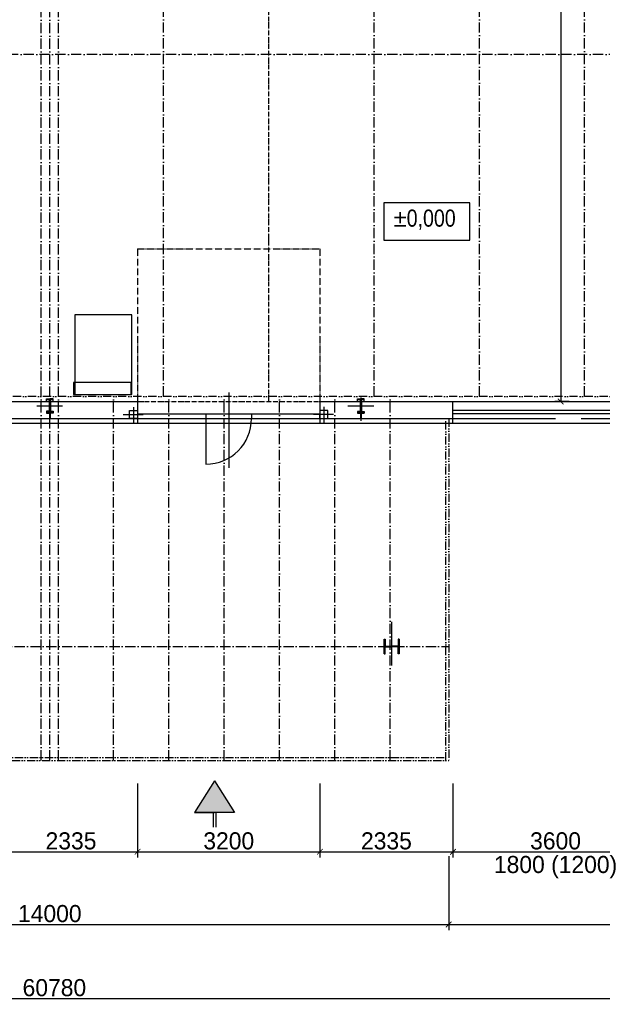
# Model space of a CAD drawing. Header units: millimetres. Extents: x -637441 to -130928, y -380379 to -53767.
# Tile 13 of 193: x -575089 to -564866, y -297126 to -279849. Entities that reach past the tile are written whole.
import ezdxf

# ---------------------------------------------------------------- set-up
doc = ezdxf.new("R2010")
doc.units = ezdxf.units.MM
doc.header["$LTSCALE"] = 10
for name, pattern in [('ACAD_ISO02W100', [15, 12, -3]), ('ACAD_ISO05W100', [34, 24, -3, 0.5, -3, 0.5, -3]), ('ACAD_ISO10W100', [18.5, 12, -3, 0.5, -3]), ('ACAD_ISO12W100', [22, 12, -3, 0.5, -3, 0.5, -3]), ('DASHDOT', [25.4, 12.7, -6.35, 0, -6.35])]:
    doc.linetypes.add(name, pattern=pattern)
doc.layers.add('_POŽÁR', color=240, linetype='Continuous', lineweight=50)
for name, color, linetype in [('Kóty', 7, 'Continuous'), ('Osy', 1, 'DASHDOT'), ('POPIS', 7, 'Continuous'), ('Rozhraní materiálů', 7, 'Continuous'), ('SLABE', 7, 'Continuous'), ('SLABĚ', 7, 'Continuous'), ('Výplně otvorů', 7, 'Continuous'), ('ZDIVO', 6, 'Continuous')]:
    doc.layers.add(name, color=color, linetype=linetype)
doc.styles.add('NARROW', font='txt')
doc.styles.add('TGV styl', font='txt')
doc.dimstyles.new('VNITŘEK 1-200', dxfattribs={"dimtxt": 250, "dimasz": 100, "dimexe": 100, "dimexo": 250, "dimgap": 40, "dimtad": 1, "dimdec": 0, "dimzin": 0, "dimdsep": 46, "dimtxsty": 'TGV styl', "dimblk1": 'ARCHTICK', "dimblk2": 'ARCHTICK', "dimsah": 1, "dimcen": 0.09, "dimclrd": 256, "dimclre": 256, "dimclrt": 220, "dimadec": 0, "dimazin": 0, "dimtfac": 1, "dimtdec": 0, "dimtofl": 0, "dimtmove": 2, "dimatfit": 3, "dimldrblk": 'ARCHTICK', "dimfxl": 150, "dimfxlon": 1, "dimtolj": 1, "dimtzin": 0, "dimarcsym": 0})
doc.dimstyles.new('VNĚJŠEK 1-100', dxfattribs={"dimtxt": 300, "dimasz": 100, "dimexe": 100, "dimexo": 250, "dimgap": 40, "dimtad": 1, "dimdec": 0, "dimzin": 0, "dimdsep": 46, "dimtxsty": 'TGV styl', "dimblk1": 'ARCHTICK', "dimblk2": 'ARCHTICK', "dimsah": 1, "dimcen": 0.09, "dimclrd": 256, "dimclre": 256, "dimclrt": 220, "dimadec": 0, "dimazin": 0, "dimtfac": 1, "dimtdec": 0, "dimtofl": 0, "dimtmove": 2, "dimatfit": 3, "dimldrblk": 'ARCHTICK', "dimfxl": 350, "dimfxlon": 1, "dimtolj": 1, "dimtzin": 0, "dimarcsym": 0})

# ---------------------------------------------------------------- blocks, each defined once
blk = doc.blocks.new('_ArchTick')
at = {"color": 0, "const_width": 0.15}
blk.add_lwpolyline([(-0.5, -0.5), (0.5, 0.5)], dxfattribs=at)
blk = doc.blocks.new('*D169')
at = {"layer": 'DEFPOINTS', "color": 0, "ltscale": 0.35}
for p in [(-575356, -286848), (-573021, -286848), (-573021, -294450)]:
    blk.add_point(p, dxfattribs=at)
at = {"layer": 'Kóty', "lineweight": -2, "ltscale": 0.35}
for p, q in [((-575356, -293250), (-575356, -294550)), ((-573021, -293250), (-573021, -294550)), ((-575356, -294450), (-573021, -294450))]:
    blk.add_line(p, q, dxfattribs=at)
at = {"layer": 'Kóty', "lineweight": -2, "ltscale": 0.35, "xscale": 100, "yscale": 100, "zscale": 100, "rotation": 180}
blk.add_blockref('_ArchTick', (-575356, -294450), dxfattribs=at)
at = {"layer": 'Kóty', "lineweight": -2, "ltscale": 0.35, "xscale": 100, "yscale": 100, "zscale": 100}
blk.add_blockref('_ArchTick', (-573021, -294450), dxfattribs=at)
at = {"layer": 'Kóty', "color": 220, "ltscale": 0.35, "insert": (-574189, -294260), "char_height": 300, "attachment_point": 5, "style": 'TGV styl'}
blk.add_mtext('\\A1;2335', dxfattribs=at)
blk = doc.blocks.new('*D170')
at = {"layer": 'DEFPOINTS', "color": 0, "ltscale": 0.35}
for p in [(-573021, -286848), (-569821, -286848), (-569821, -294450)]:
    blk.add_point(p, dxfattribs=at)
at = {"layer": 'Kóty', "lineweight": -2, "ltscale": 0.35}
for p, q in [((-573021, -293250), (-573021, -294550)), ((-569821, -293250), (-569821, -294550)), ((-573021, -294450), (-569821, -294450))]:
    blk.add_line(p, q, dxfattribs=at)
at = {"layer": 'Kóty', "lineweight": -2, "ltscale": 0.35, "xscale": 100, "yscale": 100, "zscale": 100, "rotation": 180}
blk.add_blockref('_ArchTick', (-573021, -294450), dxfattribs=at)
at = {"layer": 'Kóty', "lineweight": -2, "ltscale": 0.35, "xscale": 100, "yscale": 100, "zscale": 100}
blk.add_blockref('_ArchTick', (-569821, -294450), dxfattribs=at)
at = {"layer": 'Kóty', "color": 220, "ltscale": 0.35, "insert": (-571421, -294260), "char_height": 300, "attachment_point": 5, "style": 'TGV styl'}
blk.add_mtext('\\A1;3200', dxfattribs=at)
blk = doc.blocks.new('*D171')
at = {"layer": 'DEFPOINTS', "color": 0, "ltscale": 0.35}
for p in [(-569821, -286848), (-567486, -286848), (-567486, -294450)]:
    blk.add_point(p, dxfattribs=at)
at = {"layer": 'Kóty', "lineweight": -2, "ltscale": 0.35}
for p, q in [((-569821, -293250), (-569821, -294550)), ((-567486, -293250), (-567486, -294550)), ((-569821, -294450), (-567486, -294450))]:
    blk.add_line(p, q, dxfattribs=at)
at = {"layer": 'Kóty', "lineweight": -2, "ltscale": 0.35, "xscale": 100, "yscale": 100, "zscale": 100, "rotation": 180}
blk.add_blockref('_ArchTick', (-569821, -294450), dxfattribs=at)
at = {"layer": 'Kóty', "lineweight": -2, "ltscale": 0.35, "xscale": 100, "yscale": 100, "zscale": 100}
blk.add_blockref('_ArchTick', (-567486, -294450), dxfattribs=at)
at = {"layer": 'Kóty', "color": 220, "ltscale": 0.35, "insert": (-568654, -294260), "char_height": 300, "attachment_point": 5, "style": 'TGV styl'}
blk.add_mtext('\\A1;2335', dxfattribs=at)
blk = doc.blocks.new('*D41')
at = {"layer": 'DEFPOINTS', "color": 0, "ltscale": 0.35}
for p in [(-567486, -286848), (-563886, -286848), (-563886, -294450)]:
    blk.add_point(p, dxfattribs=at)
at = {"layer": 'Kóty', "lineweight": -2, "ltscale": 0.35}
for p, q in [((-567486, -293250), (-567486, -294550)), ((-563886, -293250), (-563886, -294550)), ((-567486, -294450), (-563886, -294450))]:
    blk.add_line(p, q, dxfattribs=at)
at = {"layer": 'Kóty', "lineweight": -2, "ltscale": 0.35, "xscale": 100, "yscale": 100, "zscale": 100, "rotation": 180}
blk.add_blockref('_ArchTick', (-567486, -294450), dxfattribs=at)
at = {"layer": 'Kóty', "lineweight": -2, "ltscale": 0.35, "xscale": 100, "yscale": 100, "zscale": 100}
blk.add_blockref('_ArchTick', (-563886, -294450), dxfattribs=at)
at = {"layer": 'Kóty', "color": 220, "ltscale": 0.35, "char_height": 300, "attachment_point": 5, "style": 'TGV styl'}
for s, insert in [('\\A1;3600', (-565686, -294260)), ('\\A1;1800 (1200)', (-565686, -294718))]:
    blk.add_mtext(s, dxfattribs=dict(at, insert=insert))
blk = doc.blocks.new('*D172')
at = {"layer": 'DEFPOINTS', "color": 0, "ltscale": 0.35}
for p in [(-581561, -286928), (-567561, -292848), (-567561, -295726)]:
    blk.add_point(p, dxfattribs=at)
at = {"layer": 'Kóty', "lineweight": -2, "ltscale": 0.35}
for p, q in [((-581561, -294526), (-581561, -295826)), ((-567561, -294526), (-567561, -295826)), ((-581561, -295726), (-567561, -295726))]:
    blk.add_line(p, q, dxfattribs=at)
at = {"layer": 'Kóty', "lineweight": -2, "ltscale": 0.35, "xscale": 100, "yscale": 100, "zscale": 100, "rotation": 180}
blk.add_blockref('_ArchTick', (-581561, -295726), dxfattribs=at)
at = {"layer": 'Kóty', "lineweight": -2, "ltscale": 0.35, "xscale": 100, "yscale": 100, "zscale": 100}
blk.add_blockref('_ArchTick', (-567561, -295726), dxfattribs=at)
at = {"layer": 'Kóty', "color": 220, "ltscale": 0.35, "insert": (-574561, -295536), "char_height": 300, "attachment_point": 5, "style": 'TGV styl'}
blk.add_mtext('\\A1;14000', dxfattribs=at)
blk = doc.blocks.new('*D173')
at = {"layer": 'DEFPOINTS', "color": 0, "ltscale": 0.35}
for p in [(-544091, -286928), (-567561, -292848), (-544091, -295726)]:
    blk.add_point(p, dxfattribs=at)
at = {"layer": 'Kóty', "lineweight": -2, "ltscale": 0.35}
for p, q in [((-567561, -294526), (-567561, -295826)), ((-544091, -294526), (-544091, -295826)), ((-567561, -295726), (-544091, -295726))]:
    blk.add_line(p, q, dxfattribs=at)
at = {"layer": 'Kóty', "lineweight": -2, "ltscale": 0.35, "xscale": 100, "yscale": 100, "zscale": 100, "rotation": 180}
blk.add_blockref('_ArchTick', (-567561, -295726), dxfattribs=at)
at = {"layer": 'Kóty', "lineweight": -2, "ltscale": 0.35, "xscale": 100, "yscale": 100, "zscale": 100}
blk.add_blockref('_ArchTick', (-544091, -295726), dxfattribs=at)
at = {"layer": 'Kóty', "color": 220, "ltscale": 0.35, "insert": (-555826, -295536), "char_height": 300, "attachment_point": 5, "style": 'TGV styl'}
blk.add_mtext('\\A1;23470', dxfattribs=at)
blk = doc.blocks.new('*D44')
at = {"layer": 'DEFPOINTS', "color": 0, "ltscale": 0.35}
for p in [(-604871, -287037), (-544091, -287117), (-544091, -297026)]:
    blk.add_point(p, dxfattribs=at)
at = {"layer": 'Kóty', "lineweight": -2, "ltscale": 0.35}
for p, q in [((-604871, -295826), (-604871, -297126)), ((-544091, -295826), (-544091, -297126)), ((-604871, -297026), (-544091, -297026))]:
    blk.add_line(p, q, dxfattribs=at)
at = {"layer": 'Kóty', "lineweight": -2, "ltscale": 0.35, "xscale": 100, "yscale": 100, "zscale": 100, "rotation": 180}
blk.add_blockref('_ArchTick', (-604871, -297026), dxfattribs=at)
at = {"layer": 'Kóty', "lineweight": -2, "ltscale": 0.35, "xscale": 100, "yscale": 100, "zscale": 100}
blk.add_blockref('_ArchTick', (-544091, -297026), dxfattribs=at)
at = {"layer": 'Kóty', "color": 220, "ltscale": 0.35, "insert": (-574481, -296836), "char_height": 300, "attachment_point": 5, "style": 'TGV styl'}
blk.add_mtext('\\A1;60780', dxfattribs=at)
blk = doc.blocks.new('*D244')
at = {"layer": 'DEFPOINTS', "color": 0, "ltscale": 0.35}
for p in [(-562771, -261088), (-565596, -286548), (-562851, -286548)]:
    blk.add_point(p, dxfattribs=at)
at = {"layer": 'Kóty', "lineweight": -2, "ltscale": 0.35}
for p, q in [((-565446, -261088), (-565696, -261088)), ((-565596, -261088), (-565596, -286548)), ((-565446, -286548), (-565696, -286548))]:
    blk.add_line(p, q, dxfattribs=at)
at = {"layer": 'Kóty', "lineweight": -2, "ltscale": 0.35, "xscale": 100, "yscale": 100, "zscale": 100}
for p, rotation in [((-565596, -261088), 90), ((-565596, -286548), 270)]:
    blk.add_blockref('_ArchTick', p, dxfattribs=dict(at, rotation=rotation))
at = {"layer": 'Kóty', "color": 220, "ltscale": 0.35, "insert": (-565761, -273818), "char_height": 250, "attachment_point": 5, "rotation": 90, "style": 'TGV styl'}
blk.add_mtext('\\A1;25460', dxfattribs=at)

msp = doc.modelspace()

# ---------------------------------------------------------------- hatches: boundary and pattern name
at = {"layer": '_POŽÁR', "ltscale": 0.35}
h = msp.add_hatch(color=256, dxfattribs=at)
h.paths.add_polyline_path([(-609578.364, -282907.722), (-609578.364, -284135.188), (-608716.723, -283521.455)])
h.paths.add_polyline_path([(-571670.365, -293203.309), (-572020.625, -293760.847), (-571320.105, -293760.847)])
h.paths.add_polyline_path([(-541665.284, -260889.407), (-542526.924, -261503.14), (-541665.284, -262116.873)])
h.paths.add_polyline_path([(-541665.284, -259383.537), (-542526.924, -259997.27), (-541665.284, -260611.003)])
h.paths.add_polyline_path([(-541665.284, -251854.183), (-542526.924, -252467.916), (-541665.284, -253081.649)])
h.paths.add_polyline_path([(-605818.342, -223991.113), (-606200.788, -223991.113), (-606200.788, -223069.448), (-606417.87, -223069.448), (-606417.87, -223991.113), (-606800.315, -223991.113), (-606309.329, -224680.426)])

# ---------------------------------------------------------------- linework, layer by layer
at = {"layer": 'Kóty', "linetype": 'ACAD_ISO05W100', "ltscale": 15}
msp.add_line((-571421.228, -286393.544), (-571421.228, -287712.927), dxfattribs=at)
at = {"layer": 'Osy', "linetype": 'ACAD_ISO10W100', "ltscale": 1.5}
for p, q in [((-574711.228, -292847.964), (-574711.228, -256367.964)), ((-574561.228, -292847.964), (-574561.228, -256367.964)), ((-574561.228, -292847.964), (-574561.228, -256367.964)), ((-574411.228, -292847.964), (-574411.228, -256367.964)), ((-572564.228, -286457.964), (-572564.228, -260417.964)), ((-568870.228, -286457.964), (-568870.228, -261090.833)), ((-567023.228, -286457.964), (-567023.228, -261090.833)), ((-565176.228, -286457.964), (-565176.228, -261090.833)), ((-563186.228, -280457.964), (-585936.228, -280457.964)), ((-573441.228, -292847.964), (-573441.228, -286457.964)), ((-572471.228, -292847.964), (-572471.228, -286457.964)), ((-571501.228, -292847.964), (-571501.228, -286457.964)), ((-570531.228, -292847.964), (-570531.228, -286457.964)), ((-569561.228, -292847.964), (-569561.228, -286457.964)), ((-568591.228, -292847.964), (-568591.228, -286457.964)), ((-581561.228, -290847.964), (-567561.228, -290847.964))]:
    msp.add_line(p, q, dxfattribs=at)
at = {"layer": 'Osy', "linetype": 'ACAD_ISO12W100', "ltscale": 1.2}
msp.add_line((-563186.228, -286457.964), (-585936.228, -286457.964), dxfattribs=at)
at = {"layer": 'POPIS'}
msp.add_lwpolyline([(-568696.799, -283715.048), (-567192.968, -283715.048), (-567192.968, -283064.504), (-568696.799, -283064.504)], close=True, dxfattribs=at)
at = {"layer": 'Rozhraní materiálů'}
for p, q in [((-575356.038, -286847.964), (-573021.228, -286847.964)), ((-569821.228, -286847.964), (-569107.463, -286847.964)), ((-569097.85, -286847.964), (-567486.418, -286847.964))]:
    msp.add_line(p, q, dxfattribs=at)
at = {"layer": 'SLABE', "linetype": 'ACAD_ISO05W100', "ltscale": 0.35}
for p, q in [((-570717.228, -286547.35), (-570717.228, -260437.964)), ((-573021.228, -286547.35), (-569821.228, -286547.35))]:
    msp.add_line(p, q, dxfattribs=at)
at = {"layer": 'SLABE', "linetype": 'ACAD_ISO05W100', "ltscale": 0.5}
for p, q in [((-573021.228, -283872.241), (-573021.228, -286552.241)), ((-569821.228, -283872.241), (-569821.228, -286552.241))]:
    msp.add_line(p, q, dxfattribs=at)
at = {"layer": 'SLABE'}
msp.add_line((-567486.418, -286548.241), (-563886.418, -286548.241), dxfattribs=at)
at = {"layer": 'SLABE', "ltscale": 50}
for p, q in [((-569097.85, -286756.025), (-569046.088, -286756.025)), ((-580071.228, -286927.964), (-573021.228, -286927.964))]:
    msp.add_line(p, q, dxfattribs=at)
at = {"layer": 'SLABE', "linetype": 'ACAD_ISO05W100', "ltscale": 0.5}
msp.add_lwpolyline([(-573021.228, -283872.241), (-573021.228, -283872.241), (-569821.228, -283872.241), (-569821.228, -283872.241)], dxfattribs=at)
at = {"layer": 'SLABE'}
for points in [[(-574121.434, -286426.276), (-573121.434, -286426.276), (-573121.434, -285026.276), (-574121.434, -285026.276)], [(-574143.081, -286426.276), (-573134.506, -286426.276), (-573134.506, -286216.847), (-574143.081, -286216.847)]]:
    msp.add_lwpolyline(points, close=True, dxfattribs=at)
at = {"layer": 'SLABE', "color": 3}
for points in [[(-574612.656, -286747.072), (-574612.656, -286734.215), (-574565.514, -286729.929), (-574565.514, -286524.215), (-574612.656, -286519.929), (-574612.656, -286507.072), (-574509.799, -286507.072), (-574509.799, -286519.929), (-574556.942, -286524.215), (-574556.942, -286729.929), (-574509.799, -286734.215), (-574509.799, -286747.072), (-574612.656, -286747.072)], [(-569154.085, -286747.964), (-569154.085, -286735.107), (-569106.942, -286730.821), (-569106.942, -286525.107), (-569154.085, -286520.821), (-569154.085, -286507.964), (-569051.228, -286507.964), (-569051.228, -286520.821), (-569098.371, -286525.107), (-569098.371, -286730.821), (-569051.228, -286735.107), (-569051.228, -286747.964), (-569154.085, -286747.964)]]:
    msp.add_lwpolyline(points, dxfattribs=at)
at = {"layer": 'SLABĚ', "linetype": 'ACAD_ISO10W100', "ltscale": 10}
for p, q in [((-574335.602, -286627.919), (-574786.854, -286627.919)), ((-568877.418, -286627.919), (-569328.67, -286627.919)), ((-569103.044, -286477.026), (-569103.044, -286890.651)), ((-568561.228, -291180.441), (-568561.228, -290416.186))]:
    msp.add_line(p, q, dxfattribs=at)
at = {"layer": 'SLABĚ'}
for p, q in [((-574574.547, -286547.35), (-574574.547, -286721.101)), ((-574547.908, -286547.35), (-574547.908, -286721.101)), ((-569115.976, -286547.964), (-569115.976, -286721.992)), ((-569089.337, -286547.964), (-569089.337, -286721.992)), ((-574574.547, -286721.101), (-574618.812, -286721.101)), ((-574618.812, -286721.101), (-574618.812, -286755.133)), ((-574618.812, -286755.133), (-574566.034, -286755.133)), ((-574566.034, -286755.133), (-574566.034, -286847.964)), ((-574556.422, -286755.133), (-574556.422, -286847.964)), ((-574503.644, -286755.133), (-574556.422, -286755.133)), ((-574547.908, -286721.101), (-574503.644, -286721.101)), ((-574503.644, -286721.101), (-574503.644, -286755.133)), ((-569160.241, -286721.992), (-569160.241, -286756.025)), ((-569115.976, -286721.992), (-569160.241, -286721.992)), ((-569160.241, -286756.025), (-569107.463, -286756.025)), ((-569107.463, -286756.025), (-569107.463, -286847.964)), ((-569097.85, -286756.025), (-569097.85, -286847.964)), ((-569089.337, -286721.992), (-569046.088, -286721.992)), ((-569046.088, -286721.992), (-569046.088, -286756.025)), ((-573021.228, -286847.964), (-573021.228, -286927.964)), ((-572921.228, -286847.964), (-569921.228, -286847.964)), ((-569821.228, -286847.964), (-569821.228, -286927.964)), ((-569821.228, -286927.964), (-563886.418, -286927.964)), ((-571695.365, -293760.847), (-571695.365, -294020.167)), ((-571645.365, -293760.847), (-571645.365, -294020.167))]:
    msp.add_line(p, q, dxfattribs=at)
at = {"layer": 'SLABĚ', "linetype": 'ACAD_ISO05W100', "ltscale": 15}
for p, q in [((-573272.185, -286777.964), (-572921.382, -286777.964)), ((-573091.228, -286650.863), (-573091.228, -286927.964)), ((-569932.185, -286770.103), (-569581.382, -286770.103)), ((-569751.228, -286643.002), (-569751.228, -286920.103)), ((-573021.228, -286927.964), (-569821.228, -286927.964)), ((-571821.228, -286847.964), (-571821.073, -286847.964))]:
    msp.add_line(p, q, dxfattribs=at)
at = {"layer": 'SLABĚ', "linetype": 'ACAD_ISO12W100', "ltscale": 1.2}
for p, q in [((-567611.228, -292847.964), (-567611.228, -286847.964)), ((-567561.228, -286847.964), (-567561.228, -292847.964)), ((-567561.228, -286847.964), (-567561.228, -292847.964)), ((-581561.228, -292847.964), (-567561.228, -292847.964)), ((-581561.228, -292847.964), (-567561.228, -292847.964)), ((-581511.228, -292797.964), (-567611.228, -292797.964))]:
    msp.add_line(p, q, dxfattribs=at)
at = {"layer": 'SLABĚ', "linetype": 'ACAD_ISO02W100', "ltscale": 15}
msp.add_line((-567486.418, -286847.964), (-563886.418, -286847.964), dxfattribs=at)
at = {"layer": 'SLABĚ'}
for points in [[(-574618.004, -286547.35), (-574618.004, -286502.44), (-574560.076, -286502.44)], [(-574503.849, -286547.35), (-574503.849, -286502.44), (-574561.777, -286502.44)], [(-569159.433, -286548.241), (-569159.433, -286503.332), (-569101.505, -286503.332)], [(-569046.656, -286548.241), (-569046.656, -286503.332), (-569104.584, -286503.332)], [(-571670.365, -293203.309), (-572020.625, -293760.847)], [(-571670.365, -293203.309), (-571320.105, -293760.847)], [(-571320.105, -293760.847), (-572020.625, -293760.847), (-571670.365, -293760.847)]]:
    msp.add_lwpolyline(points, dxfattribs=at)
at = {"layer": 'Výplně otvorů'}
for p, q in [((-571821.228, -286767.964), (-571821.228, -286847.964)), ((-571021.228, -286767.964), (-571021.228, -286847.964)), ((-567486.418, -286698.103), (-563886.418, -286698.103)), ((-567486.418, -286758.103), (-563886.418, -286758.103)), ((-571821.228, -286847.964), (-571821.228, -287647.964))]:
    msp.add_line(p, q, dxfattribs=at)
msp.add_lwpolyline([(-573021.228, -286847.964), (-569821.228, -286847.964), (-569821.228, -286767.964), (-573021.228, -286767.964)], close=True, dxfattribs=at)
at = {"layer": 'Výplně otvorů', "ltscale": 0.35}
msp.add_arc((-571821.228, -286847.964), 800, 270, 0, dxfattribs=at)
at = {"layer": 'ZDIVO'}
for p, q in [((-575356.038, -286547.35), (-573021.228, -286547.35)), ((-573021.228, -286552.241), (-573021.228, -286927.964)), ((-569821.228, -286548.241), (-569115.976, -286548.241)), ((-569821.228, -286552.241), (-569821.228, -286927.964)), ((-569089.337, -286547.964), (-569051.228, -286547.964)), ((-569051.228, -286547.964), (-567486.418, -286548.241)), ((-567486.418, -286927.964), (-567486.418, -286548.241))]:
    msp.add_line(p, q, dxfattribs=at)
at = {"layer": 'ZDIVO', "ltscale": 0.35}
for p, q in [((-575356.038, -286927.964), (-573021.228, -286927.964)), ((-569821.228, -286927.964), (-567486.418, -286927.964))]:
    msp.add_line(p, q, dxfattribs=at)
at = {"layer": 'ZDIVO'}
for points in [[(-573021.228, -286847.964), (-573161.228, -286847.964), (-573161.228, -286707.964), (-573021.228, -286707.964)], [(-569821.228, -286847.964), (-569681.228, -286847.964), (-569681.228, -286707.964), (-569821.228, -286707.964)]]:
    msp.add_lwpolyline(points, close=True, dxfattribs=at)
for points in [[(-568691.228, -290717.964), (-568691.228, -290977.964), (-568677.228, -290977.964), (-568677.228, -290854.964), (-568561.228, -290854.964)], [(-568691.228, -290977.964), (-568691.228, -290717.964), (-568677.228, -290717.964), (-568677.228, -290840.964), (-568561.228, -290840.964)], [(-568431.228, -290977.964), (-568431.228, -290717.964), (-568445.228, -290717.964), (-568445.228, -290840.964), (-568561.228, -290840.964)], [(-568431.228, -290717.964), (-568431.228, -290977.964), (-568445.228, -290977.964), (-568445.228, -290854.964), (-568561.228, -290854.964)]]:
    msp.add_lwpolyline(points, dxfattribs=at)

# ---------------------------------------------------------------- texts
at = {"layer": 'POPIS', "style": 'NARROW'}
msp.add_text('%%P0,000', height=300, dxfattribs=at).set_placement((-568528.518, -283480.788))

# ---------------------------------------------------------------- dimensions: what is measured, and where the dimension line sits
at = {"layer": 'Kóty', "ltscale": 0.35}
dim = msp.add_linear_dim(base=(-565595.853, -286547.964), p1=(-562771.228, -261087.833), p2=(-562851.228, -286547.964), angle=90, dimstyle='VNITŘEK 1-200', dxfattribs=at)
dim.commit()
dim.dimension.update_dxf_attribs({"geometry": '*D244', "text_midpoint": (-565760.853, -273817.898)})
for base, p1, p2, picture, middle in [((-567561.228, -295726.462), (-581561.228, -286927.964), (-567561.228, -292847.964), '*D172', (-574561.228, -295536.462)), ((-573021.228, -294449.594), (-575356.038, -286847.964), (-573021.228, -286847.964), '*D169', (-574188.633, -294259.594)), ((-569821.228, -294449.594), (-573021.228, -286847.964), (-569821.228, -286847.964), '*D170', (-571421.228, -294259.594)), ((-567486.418, -294449.594), (-569821.228, -286847.964), (-567486.418, -286847.964), '*D171', (-568653.823, -294259.594)), ((-544091.228, -295726.462), (-567561.228, -292847.964), (-544091.228, -286927.964), '*D173', (-555826.228, -295536.462)), ((-544091.228, -297026.462), (-604871.228, -287036.895), (-544091.228, -287116.895), '*D44', (-574481.228, -296836.462))]:
    dim = msp.add_linear_dim(base=base, p1=p1, p2=p2, dimstyle='VNĚJŠEK 1-100', override={"dimtxt": 300, "dimfxl": 1200}, dxfattribs=at)
    dim.commit()
    dim.dimension.update_dxf_attribs({"geometry": picture, "text_midpoint": middle})
dim = msp.add_linear_dim(base=(-563886.418, -294449.594), p1=(-567486.418, -286847.964), p2=(-563886.418, -286847.964), text='<>\\X 1800 (1200)', dimstyle='VNĚJŠEK 1-100', override={"dimtxt": 300, "dimfxl": 1200}, dxfattribs=at)
dim.commit()
dim.dimension.update_dxf_attribs({"geometry": '*D41', "text_midpoint": (-565686.418, -294449.594)})

doc.saveas('drawing.dxf')
